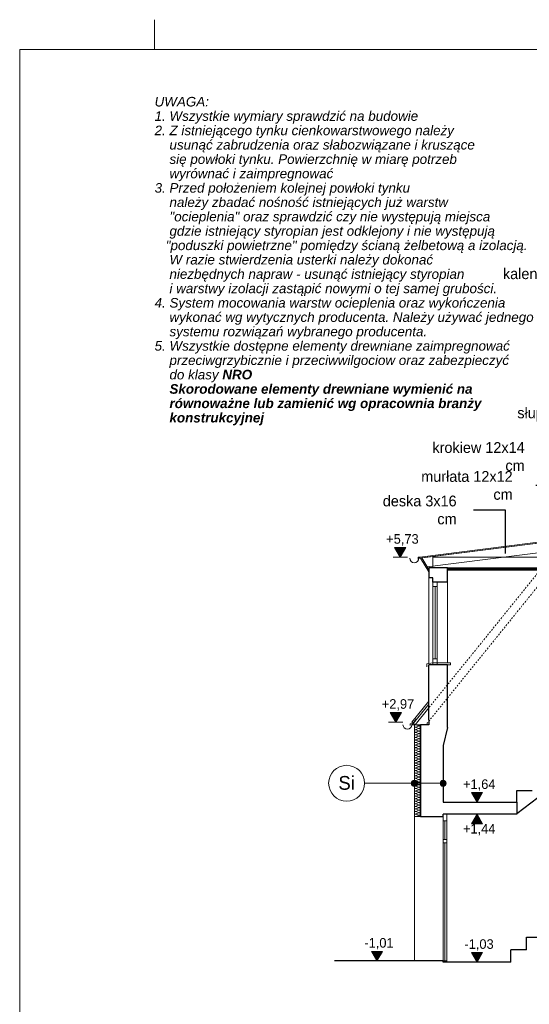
# Model space of a CAD drawing. Extents: x -723047 to -356759, y -30024 to 53940.
# Tile 34 of 121: x -671783 to -663283, y -14069 to 2373. Entities that reach past the tile are written whole.
import ezdxf

# ---------------------------------------------------------------- set-up
doc = ezdxf.new("R2010")
doc.units = 0
doc.header["$MEASUREMENT"] = 0
doc.linetypes.add('Hidden Line', pattern=[50, 25, -25])
for name, color, linetype, lineweight in [('0_Nr_Pióra__21', 7, 'Continuous', 9), ('0_Nr_Pióra__5', 7, 'Continuous', 13), ('Arch opisy_Nr_Pióra__1', 7, 'Continuous', 25), ('Arch opisy_Nr_Pióra__21', 7, 'Continuous', 9), ('ARCH TABELA_Nr_Pióra__21', 7, 'Continuous', 9), ('INWENT DACH_Nr_Pióra__21', 7, 'Continuous', 9), ('INWENT KONST. DREWNIANA_Nr_Pióra__1', 7, 'Continuous', 25), ('INWENT KONST. DREWNIANA_Nr_Pióra__21', 7, 'Continuous', 9), ('INWENT OPISY_Nr_Pióra__21', 7, 'Continuous', 9), ('INWENT RURY SPUSTOWE_Nr_Pióra__21', 7, 'Continuous', 9), ('INWENT TEREN_Nr_Pióra__1', 7, 'Continuous', 25), ('INWENT WYMIARY_Nr_Pióra__21', 7, 'Continuous', 9), ('INWENT. DRZWI_Nr_Pióra__5', 7, 'Continuous', 13), ('INWENT. OKNA_Nr_Pióra__5', 7, 'Continuous', 13), ('INWENT.ŚCIANY_Nr_Pióra__1', 7, 'Continuous', 25), ('INWENT.ŚCIANY_Nr_Pióra__21', 7, 'Continuous', 9)]:
    doc.layers.add(name, color=color, linetype=linetype, lineweight=lineweight)
for name, color, linetype in [('Arch opisy', 7, 'Continuous'), ('Inwent Izolacje', 7, 'Continuous'), ('INWENT WYMIARY', 7, 'Continuous')]:
    doc.layers.add(name, color=color, linetype=linetype)
doc.layers.add('Inwent Izolacje_Nr_Pióra__2', color=7, linetype='Continuous', lineweight=13, true_color=0x7f7f7f)
doc.layers.add('INWENT.ŚCIANY_Nr_Pióra__3', color=7, linetype='Continuous', lineweight=13, true_color=0xff6600)
doc.styles.add('GENERATED_STYLE_12', font='arial.ttf')
doc.styles.add('GENERATED_STYLE_2', font='txt')
doc.styles.add('GENERATED_STYLE_4', font='txt')
doc.styles.add('GENERATED_STYLE_5', font='txt')
doc.dimstyles.new('GENERATED_STYLE__10', dxfattribs={"dimtxt": 0.18, "dimasz": 182.4, "dimexe": 0.18, "dimexo": 0.0625, "dimgap": 0.09, "dimtad": 0, "dimtih": 1, "dimtoh": 1, "dimdec": 4, "dimzin": 0, "dimdsep": 46, "dimcen": 0.09, "dimadec": 0, "dimazin": 0, "dimtfac": 1, "dimtdec": 4, "dimtmove": 0, "dimatfit": 3, "dimldrblk": 'ARROWHEAD_5', "dimfxl": 0, "dimtolj": 1, "dimtzin": 0, "dimarcsym": 0})
doc.dimstyles.new('GENERATED_STYLE__7', dxfattribs={"dimtxt": 160.000002, "dimasz": 110.144928, "dimexe": 0.18, "dimexo": 40, "dimgap": 0.09, "dimtad": 1, "dimtih": 1, "dimtoh": 1, "dimdec": 0, "dimzin": 0, "dimdsep": 46, "dimtxsty": 'GENERATED_STYLE_2', "dimblk": 'ARROWHEAD_5', "dimblk1": 'ARROWHEAD_5', "dimblk2": 'ARROWHEAD_5', "dimcen": 0.09, "dimclrd": 7, "dimclre": 7, "dimclrt": 7, "dimazin": 0, "dimtfac": 1, "dimtdec": 4, "dimtmove": 2, "dimatfit": 3, "dimfxl": 0, "dimtolj": 1, "dimtzin": 0, "dimarcsym": 0})

# ---------------------------------------------------------------- blocks, each defined once
blk = doc.blocks.new('Izolacja cieplna 14_255', base_point=(-665099, -9400))
at = {"layer": 'Inwent Izolacje_Nr_Pióra__2', "linetype": 'Continuous'}
for p, q in [((-665170, -9401), (-665129, -9419)), ((-665129, -9423), (-665170, -9440)), ((-665170, -9444), (-665129, -9462)), ((-665129, -9465), (-665170, -9483)), ((-665170, -9487), (-665129, -9504)), ((-665129, -9508), (-665170, -9526)), ((-665170, -9529), (-665129, -9547)), ((-665129, -9551), (-665170, -9568)), ((-665170, -9572), (-665129, -9590)), ((-665129, -9593), (-665170, -9611)), ((-665170, -9615), (-665129, -9632)), ((-665129, -9636), (-665170, -9654)), ((-665170, -9657), (-665129, -9675)), ((-665129, -9679), (-665170, -9696)), ((-665170, -9700), (-665129, -9718)), ((-665129, -9721), (-665170, -9739)), ((-665170, -9743), (-665129, -9760)), ((-665129, -9764), (-665170, -9782)), ((-665170, -9785), (-665129, -9803)), ((-665129, -9806), (-665170, -9824)), ((-665170, -9828), (-665129, -9846)), ((-665129, -9849), (-665170, -9867)), ((-665170, -9870), (-665129, -9888)), ((-665129, -9892), (-665170, -9909)), ((-665170, -9913), (-665129, -9931)), ((-665129, -9934), (-665170, -9952)), ((-665170, -9956), (-665129, -9973)), ((-665129, -9977), (-665170, -9995)), ((-665170, -9998), (-665129, -10016)), ((-665129, -10020), (-665170, -10037)), ((-665170, -10041), (-665129, -10059)), ((-665129, -10062), (-665170, -10080)), ((-665170, -10084), (-665129, -10101)), ((-665129, -10105), (-665170, -10123)), ((-665170, -10126), (-665129, -10144)), ((-665129, -10148), (-665170, -10165)), ((-665170, -10169), (-665129, -10187)), ((-665129, -10190), (-665170, -10208)), ((-665170, -10212), (-665129, -10229)), ((-665129, -10233), (-665170, -10251)), ((-665170, -10254), (-665129, -10272)), ((-665129, -10276), (-665170, -10293)), ((-665170, -10297), (-665129, -10315)), ((-665129, -10318), (-665170, -10336)), ((-665170, -10339), (-665129, -10357)), ((-665129, -10361), (-665170, -10379)), ((-665170, -10382), (-665129, -10400)), ((-665129, -10403), (-665170, -10421)), ((-665170, -10425), (-665129, -10442)), ((-665129, -10446), (-665170, -10464)), ((-665170, -10467), (-665129, -10485)), ((-665129, -10489), (-665170, -10506)), ((-665170, -10510), (-665129, -10528)), ((-665129, -10531), (-665170, -10549)), ((-665170, -10553), (-665129, -10570)), ((-665129, -10574), (-665170, -10592)), ((-665170, -10595), (-665129, -10613)), ((-665129, -10617), (-665170, -10634)), ((-665170, -10638), (-665129, -10656)), ((-665129, -10659), (-665170, -10677)), ((-665170, -10681), (-665129, -10698)), ((-665129, -10702), (-665170, -10720)), ((-665170, -10723), (-665129, -10741)), ((-665129, -10745), (-665170, -10762)), ((-665170, -10766), (-665129, -10784)), ((-665129, -10787), (-665170, -10805)), ((-665170, -10808), (-665129, -10826)), ((-665129, -10830), (-665170, -10848)), ((-665170, -10851), (-665129, -10869)), ((-665129, -10872), (-665170, -10890)), ((-665170, -10894), (-665129, -10912)), ((-665129, -10915), (-665170, -10933))]:
    blk.add_line(p, q, dxfattribs=at)
for centre, start_param, end_param in [((-665178, -9421), 2.728799, 6.695979), ((-665178, -9464), 2.728799, 6.695979), ((-665178, -9506), 2.728799, 6.695979), ((-665178, -9549), 2.728799, 6.695979), ((-665121, -9400), 5.870392, 7.853982), ((-665121, -9442), 5.870392, 9.837571), ((-665121, -9485), 5.870392, 9.837571), ((-665121, -9528), 5.870392, 9.837571), ((-665178, -9591), 2.728799, 6.695979), ((-665178, -9634), 2.728799, 6.695979), ((-665178, -9677), 2.728799, 6.695979), ((-665178, -9719), 2.728799, 6.695979), ((-665121, -9570), 5.870392, 9.837571), ((-665121, -9613), 5.870392, 9.837571), ((-665121, -9655), 5.870392, 9.837571), ((-665121, -9698), 5.870392, 9.837571), ((-665178, -9762), 2.728799, 6.695979), ((-665178, -9805), 2.728799, 6.695979), ((-665178, -9847), 2.728799, 6.695979), ((-665121, -9741), 5.870392, 9.837571), ((-665121, -9783), 5.870392, 9.837571), ((-665121, -9826), 5.870392, 9.837571), ((-665121, -9869), 5.870392, 9.837571), ((-665178, -9890), 2.728799, 6.695979), ((-665178, -9933), 2.728799, 6.695979), ((-665178, -9975), 2.728799, 6.695979), ((-665178, -10018), 2.728799, 6.695979), ((-665121, -9911), 5.870392, 9.837571), ((-665121, -9954), 5.870392, 9.837571), ((-665121, -9997), 5.870392, 9.837571), ((-665121, -10039), 5.870392, 9.837571), ((-665178, -10061), 2.728799, 6.695979), ((-665178, -10103), 2.728799, 6.695979), ((-665178, -10146), 2.728799, 6.695979), ((-665178, -10188), 2.728799, 6.695979), ((-665121, -10082), 5.870392, 9.837571), ((-665121, -10124), 5.870392, 9.837571), ((-665121, -10167), 5.870392, 9.837571), ((-665121, -10210), 5.870392, 9.837571), ((-665178, -10231), 2.728799, 6.695979), ((-665178, -10274), 2.728799, 6.695979), ((-665178, -10316), 2.728799, 6.695979), ((-665178, -10359), 2.728799, 6.695979), ((-665121, -10252), 5.870392, 9.837571), ((-665121, -10295), 5.870392, 9.837571), ((-665121, -10338), 5.870392, 9.837571), ((-665121, -10380), 5.870392, 9.837571), ((-665178, -10402), 2.728799, 6.695979), ((-665178, -10444), 2.728799, 6.695979), ((-665178, -10487), 2.728799, 6.695979), ((-665178, -10530), 2.728799, 6.695979), ((-665121, -10423), 5.870392, 9.837571), ((-665121, -10466), 5.870392, 9.837571), ((-665121, -10508), 5.870392, 9.837571), ((-665178, -10572), 2.728799, 6.695979), ((-665178, -10615), 2.728799, 6.695979), ((-665178, -10657), 2.728799, 6.695979), ((-665178, -10700), 2.728799, 6.695979), ((-665121, -10551), 5.870392, 9.837571), ((-665121, -10594), 5.870392, 9.837571), ((-665121, -10636), 5.870392, 9.837571), ((-665121, -10679), 5.870392, 9.837571), ((-665178, -10743), 2.728799, 6.695979), ((-665178, -10785), 2.728799, 6.695979), ((-665178, -10828), 2.728799, 6.695979), ((-665178, -10871), 2.728799, 6.695979), ((-665121, -10721), 5.870392, 9.837571), ((-665121, -10764), 5.870392, 9.837571), ((-665121, -10807), 5.870392, 9.837571), ((-665121, -10849), 5.870392, 9.837571), ((-665178, -10913), 2.728799, 6.695979), ((-665121, -10892), 5.870392, 9.837571), ((-665121, -10935), 1.570796, 3.554385)]:
    blk.add_ellipse(centre, major_axis=(0, -21.3), ratio=0.997578, start_param=start_param, end_param=end_param, dxfattribs=at)
blk = doc.blocks.new('Wymiary_222', base_point=(-665824, -13345))
at = {"layer": 'INWENT WYMIARY_Nr_Pióra__21', "linetype": 'Continuous'}
blk.add_hatch(color=256, dxfattribs=at).paths.add_polyline_path([(-665824, -13345), (-665917, -13185), (-665731, -13185)], flags=0)
for p, q in [((-665824, -13345), (-665917, -13185)), ((-665917, -13185), (-665731, -13185)), ((-665731, -13185), (-665824, -13345)), ((-665824, -13345), (-665944, -13345)), ((-665824, -13345), (-665704, -13345))]:
    blk.add_line(p, q, dxfattribs=at)
at = {"layer": 'INWENT WYMIARY_Nr_Pióra__21', "insert": (-666034, -13153), "char_height": 160, "attachment_point": 7, "style": 'GENERATED_STYLE_2'}
blk.add_mtext('{-1,01}', dxfattribs=at)
blk = doc.blocks.new('Wymiary_223', base_point=(-664154, -13365))
at = {"layer": 'INWENT WYMIARY_Nr_Pióra__21', "linetype": 'Continuous'}
blk.add_hatch(color=256, dxfattribs=at).paths.add_polyline_path([(-664154, -13365), (-664247, -13205), (-664062, -13205)], flags=0)
for p, q in [((-664154, -13365), (-664247, -13205)), ((-664247, -13205), (-664062, -13205)), ((-664062, -13205), (-664154, -13365)), ((-664154, -13365), (-664274, -13365)), ((-664154, -13365), (-664034, -13365))]:
    blk.add_line(p, q, dxfattribs=at)
at = {"layer": 'INWENT WYMIARY_Nr_Pióra__21', "insert": (-664364, -13173), "char_height": 160, "attachment_point": 7, "style": 'GENERATED_STYLE_2'}
blk.add_mtext('{-1,03}', dxfattribs=at)
blk = doc.blocks.new('Wymiary_237', base_point=(-665435, -6600))
at = {"layer": 'INWENT WYMIARY_Nr_Pióra__21', "linetype": 'Continuous'}
blk.add_hatch(color=256, dxfattribs=at).paths.add_polyline_path([(-665435, -6600), (-665528, -6440), (-665343, -6440)], flags=0)
for p, q in [((-665435, -6600), (-665528, -6440)), ((-665528, -6440), (-665343, -6440)), ((-665343, -6440), (-665435, -6600)), ((-665435, -6600), (-665555, -6600)), ((-665435, -6600), (-665315, -6600))]:
    blk.add_line(p, q, dxfattribs=at)
at = {"layer": 'INWENT WYMIARY_Nr_Pióra__21', "insert": (-665669, -6408), "char_height": 160, "attachment_point": 7, "style": 'GENERATED_STYLE_2'}
blk.add_mtext('{+5,73}', dxfattribs=at)
blk = doc.blocks.new('Wymiary_239', base_point=(-664154, -10695))
at = {"layer": 'INWENT WYMIARY_Nr_Pióra__21', "linetype": 'Continuous'}
blk.add_hatch(color=256, dxfattribs=at).paths.add_polyline_path([(-664154, -10695), (-664247, -10535), (-664062, -10535)], flags=0)
for p, q in [((-664154, -10695), (-664247, -10535)), ((-664247, -10535), (-664062, -10535)), ((-664062, -10535), (-664154, -10695)), ((-664154, -10695), (-664274, -10695)), ((-664154, -10695), (-664034, -10695))]:
    blk.add_line(p, q, dxfattribs=at)
at = {"layer": 'INWENT WYMIARY_Nr_Pióra__21', "insert": (-664388, -10503), "char_height": 160, "attachment_point": 7, "style": 'GENERATED_STYLE_2'}
blk.add_mtext('{+1,64}', dxfattribs=at)
blk = doc.blocks.new('Wymiary_240', base_point=(-665509, -9356))
at = {"layer": 'INWENT WYMIARY_Nr_Pióra__21', "linetype": 'Continuous'}
blk.add_hatch(color=256, dxfattribs=at).paths.add_polyline_path([(-665509, -9356), (-665602, -9196), (-665416, -9196)], flags=0)
for p, q in [((-665509, -9356), (-665602, -9196)), ((-665602, -9196), (-665416, -9196)), ((-665416, -9196), (-665509, -9356)), ((-665509, -9356), (-665629, -9356)), ((-665509, -9356), (-665389, -9356))]:
    blk.add_line(p, q, dxfattribs=at)
at = {"layer": 'INWENT WYMIARY_Nr_Pióra__21', "insert": (-665743, -9164), "char_height": 160, "attachment_point": 7, "style": 'GENERATED_STYLE_2'}
blk.add_mtext('{+2,97}', dxfattribs=at)
blk = doc.blocks.new('Wymiary_241', base_point=(-664154, -10895))
at = {"layer": 'INWENT WYMIARY_Nr_Pióra__21', "linetype": 'Continuous'}
blk.add_hatch(color=256, dxfattribs=at).paths.add_polyline_path([(-664154, -10895), (-664247, -11055), (-664062, -11055)], flags=0)
for p, q in [((-664154, -10895), (-664274, -10895)), ((-664154, -10895), (-664247, -11055)), ((-664154, -10895), (-664034, -10895)), ((-664062, -11055), (-664154, -10895)), ((-664247, -11055), (-664062, -11055))]:
    blk.add_line(p, q, dxfattribs=at)
at = {"layer": 'INWENT WYMIARY_Nr_Pióra__21', "insert": (-664388, -11247), "char_height": 160, "attachment_point": 7, "style": 'GENERATED_STYLE_2'}
blk.add_mtext('{+1,44}', dxfattribs=at)
blk = doc.blocks.new('*D1290')
at = {"layer": '0_Nr_Pióra__5', "linetype": 'Continuous'}
for points in [[(-662111, -6402), (-662069, -6511), (-662129, -6517)], [(-662087, -6780), (-662119, -6668), (-662059, -6667)]]:
    blk.add_hatch(color=256, dxfattribs=at).paths.add_polyline_path(points, flags=0)
for p, q in [((-662441, -6444), (-662003, -6389)), ((-662111, -6402), (-662129, -6517)), ((-662111, -6402), (-662069, -6511)), ((-662069, -6511), (-662129, -6517)), ((-662119, -6668), (-662059, -6667)), ((-662087, -6780), (-662119, -6668)), ((-662087, -6780), (-662059, -6667))]:
    blk.add_line(p, q, dxfattribs=at)
blk.add_arc((-665098, -6780), 3011, 2.1308, 5.0666, dxfattribs=at)
at = {"layer": '0_Nr_Pióra__21', "insert": (-661934, -6492), "char_height": 160, "attachment_point": 7, "style": 'GENERATED_STYLE_2'}
blk.add_mtext('{7,20°}', dxfattribs=at)
blk = doc.blocks.new('ARROWHEAD_5')
at = {"color": 0, "linetype": 'Continuous', "lineweight": 0}
blk.add_line((0, 0), (-1, 0), dxfattribs=at)
blk.add_solid([(-1, 0.2679), (0, 0), (-1, -0.2679), (-1, 0.2679)], dxfattribs=at)
blk = doc.blocks.new('*D1292')
at = {"layer": '0_Nr_Pióra__5', "linetype": 'Continuous'}
for points in [[(-658158, -6423), (-658140, -6537), (-658200, -6531)], [(-658180, -6780), (-658208, -6667), (-658148, -6668)]]:
    blk.add_hatch(color=256, dxfattribs=at).paths.add_polyline_path(points, flags=0)
for p, q in [((-657988, -6444), (-658266, -6409)), ((-658158, -6423), (-658200, -6531)), ((-658140, -6537), (-658200, -6531)), ((-658158, -6423), (-658140, -6537)), ((-658180, -6780), (-658208, -6667)), ((-658208, -6667), (-658148, -6668)), ((-658180, -6780), (-658148, -6668))]:
    blk.add_line(p, q, dxfattribs=at)
blk.add_arc((-655331, -6780), 2850, 175.0539, 177.7487, dxfattribs=at)
at = {"layer": '0_Nr_Pióra__21', "insert": (-658783, -6502), "char_height": 160, "attachment_point": 7, "style": 'GENERATED_STYLE_2'}
blk.add_mtext('{7,20°}', dxfattribs=at)
blk = doc.blocks.new('Linia_185', base_point=(-664719, -10378))
at = {"layer": 'Arch opisy_Nr_Pióra__21', "linetype": 'Continuous'}
for points in [[(-665149, -10378), (-665153, -10359), (-665164, -10343), (-665180, -10332), (-665199, -10328), (-665219, -10332), (-665235, -10343), (-665246, -10359), (-665249, -10378), (-665246, -10397), (-665235, -10414), (-665219, -10424), (-665199, -10428), (-665180, -10424), (-665164, -10414), (-665153, -10397)], [(-664669, -10378), (-664673, -10359), (-664684, -10343), (-664700, -10332), (-664719, -10328), (-664739, -10332), (-664755, -10343), (-664766, -10359), (-664769, -10378), (-664766, -10397), (-664755, -10414), (-664739, -10424), (-664719, -10428), (-664700, -10424), (-664684, -10414), (-664673, -10397)]]:
    blk.add_hatch(color=256, dxfattribs=at).paths.add_polyline_path(points, flags=0)
blk.add_line((-664769, -10378), (-665149, -10378), dxfattribs=at)
for centre in [(-665199, -10378), (-664719, -10378)]:
    blk.add_circle(centre, 50, dxfattribs=at)
blk = doc.blocks.new('Linia_186', base_point=(-665199, -10378))
at = {"layer": 'Arch opisy_Nr_Pióra__21', "linetype": 'Continuous'}
blk.add_line((-665199, -10378), (-666029, -10378), dxfattribs=at)
blk.add_circle((-666329, -10378), 300, dxfattribs=at)

msp = doc.modelspace()

# ---------------------------------------------------------------- linework, layer by layer
at = {"layer": 'ARCH TABELA_Nr_Pióra__21', "linetype": 'Continuous'}
for p, q in [((-669533, 1872.9), (-669533, 2372.9)), ((-669533, 1872.9), (-669533, 2372.9)), ((-671783, 1872.9), (-631033, 1872.9)), ((-671783, 1872.9), (-671783, -26577.1))]:
    msp.add_line(p, q, dxfattribs=at)
at = {"layer": 'INWENT DACH_Nr_Pióra__21', "linetype": 'Continuous'}
for p, q in [((-665109.3, -6600.6), (-665138.4, -6604.6)), ((-665138.4, -6604.6), (-665138.4, -6634.6)), ((-665126.6, -6619.6), (-665026.9, -6607)), ((-664959.4, -9008), (-665240.2, -9355.6)), ((-664959.4, -9055.7), (-665216.8, -9374.5)), ((-665240.2, -9355.6), (-665185.7, -9399.6)), ((-665172.3, -9308), (-665233.1, -9383.3)), ((-665233.1, -9383.3), (-665270.2, -9383.3)), ((-665270.2, -9383.3), (-665270.2, -9413.3)), ((-665239.4, -9399.6), (-665069.4, -9399.6))]:
    msp.add_line(p, q, dxfattribs=at)
at = {"layer": 'INWENT KONST. DREWNIANA_Nr_Pióra__1', "linetype": 'Continuous'}
for p, q in [((-655919.4, -6819.6), (-664649.4, -6819.6)), ((-663489.4, -10883.5), (-661798.7, -9589.6)), ((-663489.4, -10694.6), (-663489.4, -10498.2)), ((-663489.4, -10498.2), (-663232.8, -10498.2)), ((-664719.4, -10694.6), (-663489.4, -10694.6)), ((-663489.4, -10694.6), (-663489.4, -10894.6)), ((-663489.4, -10894.6), (-664719.4, -10894.6)), ((-663326.9, -13157.6), (-663326.9, -12950.6)), ((-663326.9, -12950.6), (-663064.4, -12950.6)), ((-663589.4, -13364.6), (-663589.4, -13157.6)), ((-663326.9, -13157.6), (-663589.4, -13157.6)), ((-664719.4, -13364.6), (-664719.4, -13344.6)), ((-663589.4, -13364.6), (-664719.4, -13364.6))]:
    msp.add_line(p, q, dxfattribs=at)
at = {"layer": 'INWENT KONST. DREWNIANA_Nr_Pióra__21', "linetype": 'Continuous'}
for p, q in [((-665106.9, -6619.5), (-662494.4, -6289.5)), ((-664986.6, -6765.5), (-662639.4, -6469.1)), ((-664959.4, -6849.6), (-665098.2, -6618.4)), ((-664959.4, -6810.7), (-665076.5, -6615.6)), ((-655719.4, -6599.6), (-664889.4, -6599.6)), ((-664889.4, -6779.6), (-664889.4, -6599.6)), ((-655719.4, -6779.6), (-664709.4, -6779.6)), ((-655919.4, -6799.6), (-664649.4, -6799.6)), ((-664959.4, -9119.4), (-665185.7, -9399.6))]:
    msp.add_line(p, q, dxfattribs=at)
at = {"layer": 'INWENT KONST. DREWNIANA_Nr_Pióra__21', "linetype": 'Hidden Line'}
for p, q in [((-662744.8, -6599.6), (-665005.8, -9399.6)), ((-662924.7, -6599.6), (-664959.4, -9119.4))]:
    msp.add_line(p, q, dxfattribs=at)
at = {"layer": 'INWENT RURY SPUSTOWE_Nr_Pióra__21', "linetype": 'Continuous'}
for centre in [(-665201.6, -6619.6), (-665314.4, -9399.6)]:
    msp.add_arc(centre, 75, 180, 0, dxfattribs=at)
at = {"layer": 'INWENT TEREN_Nr_Pióra__1', "linetype": 'Continuous'}
msp.add_line((-664719.4, -13344.6), (-666533, -13344.6), dxfattribs=at)
at = {"layer": 'INWENT. DRZWI_Nr_Pióra__5', "linetype": 'Continuous'}
for p, q in [((-664719.4, -10894.6), (-664719.4, -13364.6)), ((-664659.4, -10894.6), (-664719.4, -10894.6)), ((-664659.4, -11004.6), (-664719.4, -11004.6)), ((-664689.4, -11004.6), (-664689.4, -11314.6)), ((-664659.4, -13364.6), (-664659.4, -10894.6)), ((-664659.4, -11314.6), (-664719.4, -11314.6)), ((-664659.4, -11374.6), (-664719.4, -11374.6)), ((-664689.4, -11374.6), (-664689.4, -13344.6)), ((-664719.4, -13344.6), (-664659.4, -13344.6)), ((-664719.4, -13364.6), (-664659.4, -13364.6))]:
    msp.add_line(p, q, dxfattribs=at)
at = {"layer": 'INWENT. OKNA_Nr_Pióra__5', "linetype": 'Continuous'}
for p, q in [((-664889.4, -7019.6), (-664889.4, -8369.6)), ((-664889.4, -7019.6), (-664819.4, -7019.6)), ((-664819.4, -7019.6), (-664819.4, -8369.6)), ((-664889.4, -7089.6), (-664819.4, -7089.6)), ((-664854.4, -7089.6), (-664854.4, -8299.6)), ((-664889.4, -8369.6), (-664989.4, -8383.9)), ((-664989.4, -8383.9), (-664989.4, -8433.9)), ((-664889.4, -8299.6), (-664819.4, -8299.6)), ((-664889.4, -8369.6), (-664819.4, -8369.6)), ((-664889.4, -8399.6), (-664889.4, -8369.6)), ((-664819.4, -8369.6), (-664599.4, -8369.6)), ((-664819.4, -8399.6), (-664819.4, -8369.6)), ((-664599.4, -8369.6), (-664599.4, -8399.6)), ((-664599.4, -8399.6), (-664819.4, -8399.6))]:
    msp.add_line(p, q, dxfattribs=at)
at = {"layer": 'INWENT.ŚCIANY_Nr_Pióra__1', "linetype": 'Continuous'}
for p, q in [((-664649.4, -6779.6), (-664959.4, -6779.6)), ((-664959.4, -6779.6), (-664959.4, -6949.6)), ((-664649.4, -7019.6), (-664649.4, -6779.6)), ((-664889.4, -6949.6), (-664959.4, -6949.6)), ((-664889.4, -7019.6), (-664889.4, -6949.6)), ((-664649.4, -7019.6), (-664889.4, -7019.6)), ((-664959.4, -9318.2), (-664959.4, -8399.6)), ((-664649.4, -8399.6), (-664959.4, -8399.6)), ((-664649.4, -9444.6), (-664649.4, -8399.6)), ((-664959.4, -9318.2), (-664959.4, -9399.6)), ((-664959.4, -9399.6), (-665099.4, -9399.6)), ((-665099.4, -9399.6), (-665099.4, -10934.6)), ((-664649.4, -9444.6), (-664719.4, -9744.6)), ((-664719.4, -9744.6), (-664719.4, -10694.6)), ((-665099.4, -10934.6), (-664719.4, -10934.6)), ((-664719.4, -10934.6), (-664719.4, -10894.6))]:
    msp.add_line(p, q, dxfattribs=at)
at = {"layer": 'INWENT.ŚCIANY_Nr_Pióra__21', "linetype": 'Continuous'}
for p, q in [((-665109.4, -6599.6), (-662705.3, -6296)), ((-662694.8, -6314.8), (-665076.5, -6615.6)), ((-665106.9, -6619.5), (-665109.4, -6599.6)), ((-664959.4, -6949.6), (-664959.4, -8379.6)), ((-664649.4, -8369.6), (-664649.4, -7019.6)), ((-665199.4, -10934.6), (-665199.4, -13344.6))]:
    msp.add_line(p, q, dxfattribs=at)
at = {"layer": 'INWENT.ŚCIANY_Nr_Pióra__3', "linetype": 'Continuous'}
for p in [(-665199.4, -9399.6), (-665099.4, -10934.6)]:
    msp.add_line(p, (-665199.4, -10934.6), dxfattribs=at)

# ---------------------------------------------------------------- block references
at = {"layer": 'Arch opisy', "linetype": 'Continuous'}
for name, p in [('Linia_186', (-665199.4, -10378.3)), ('Linia_185', (-664719.4, -10378.3))]:
    msp.add_blockref(name, p, dxfattribs=at)
at = {"layer": 'Inwent Izolacje', "color": 104, "linetype": 'Continuous', "lineweight": 13, "true_color": 0x029e21}
msp.add_blockref('Izolacja cieplna 14_255', (-665099.4, -9399.6), dxfattribs=at)
at = {"layer": 'INWENT WYMIARY', "linetype": 'Continuous'}
for name, p in [('Wymiary_237', (-665435.4, -6599.6)), ('Wymiary_240', (-665509.3, -9355.6)), ('Wymiary_239', (-664154.4, -10694.6)), ('Wymiary_241', (-664154.4, -10894.6)), ('Wymiary_222', (-665823.7, -13344.6)), ('Wymiary_223', (-664154.4, -13364.6))]:
    msp.add_blockref(name, p, dxfattribs=at)

# ---------------------------------------------------------------- texts
at = {"layer": 'Arch opisy_Nr_Pióra__1', "linetype": 'Continuous', "insert": (-666329.2, -10256.9), "char_height": 230, "attachment_point": 2, "style": 'GENERATED_STYLE_4'}
msp.add_mtext('{Si}', dxfattribs=at)
at = {"layer": 'Arch opisy_Nr_Pióra__21', "linetype": 'Continuous', "insert": (-669533, -4401.4), "char_height": 160, "width": 6280, "attachment_point": 7, "line_spacing_factor": 0.899291, "style": 'GENERATED_STYLE_12'}
msp.add_mtext('\\A1;{\\fArial|b0|i1|c0|p38;UWAGA:\\P1. Wszystkie wymiary sprawdzić na budowie\\P2. Z istniejącego tynku cienkowarstwowego należy \\P    usunąć zabrudzenia oraz słabozwiązane i kruszące \\P    się powłoki tynku. Powierzchnię w miarę potrzeb \\P    wyrównać i zaimpregnować\\P3. Przed położeniem kolejnej powłoki tynku \\P    należy zbadać nośność istniejących już warstw \\P    "ocieplenia" oraz sprawdzić czy nie występują miejsca \\P    gdzie istniejący styropian jest odklejony i nie występują  \\P   "poduszki powietrzne" pomiędzy ścianą żelbetową a izolacją. \\P    W razie stwierdzenia usterki należy dokonać \\P    niezbędnych napraw - usunąć istniejący styropian \\P    i warstwy izolacji zastąpić nowymi o tej samej grubości.\\P4. System mocowania warstw ocieplenia oraz wykończenia \\P    wykonać wg wytycznych producenta. Należy używać jednego \\P    systemu rozwiązań wybranego producenta.\\P5. Wszystkie dostępne elementy drewniane zaimpregnować \\P    przeciwgrzybicznie i przeciwwilgociow oraz zabezpieczyć \\P    do klasy \\fArial|b1|i1|c0|p38;NRO\\P    Skorodowane elementy drewniane wymienić na \\P    równoważne lub zamienić wg opracownia branży\\P    konstrukcyjnej}', dxfattribs=at)
at = {"layer": 'INWENT OPISY_Nr_Pióra__21', "linetype": 'Continuous', "char_height": 180, "attachment_point": 6, "style": 'GENERATED_STYLE_5'}
for s, insert, width in [('{kalenica 14x16 cm}', (-662116, -2020.6), 1721.23), ('{słup 13x13 cm}', (-662317.7, -4344.8), 1340.05), ('{krokiew 12x14 cm}', (-663359.8, -4923), 1665.32), ('{murłata 12x12 cm}', (-663559.9, -5405.4), 1650.08), ('{deska 3x16 cm}', (-664495, -5815.5), 1399.35)]:
    msp.add_mtext(s, dxfattribs=dict(at, insert=insert, width=width))

# ---------------------------------------------------------------- dimensions: what is measured, and where the dimension line sits
at = {"linetype": 'Continuous'}
for base, center, p1, p2, picture, middle in [((-662093.3, -6590.6), (-665098.1, -6779.6), (-662639.4, -6469.1), (-655719.4, -6779.6), '*D1290', (-661676.9, -6411.8)), ((-658174.7, -6600.8), (-655330.7, -6779.6), (-657789.4, -6469.1), (-664709.4, -6779.6), '*D1292', (-658526.4, -6421.9))]:
    dim = msp.add_angular_dim_3p(base=base, center=center, p1=p1, p2=p2, dimstyle='GENERATED_STYLE__7', dxfattribs=at)
    dim.commit()
    dim.dimension.update_dxf_attribs({"geometry": picture, "text_midpoint": middle, "dimtype": 165})

# ---------------------------------------------------------------- leaders
at = {"layer": 'INWENT OPISY_Nr_Pióra__21', "linetype": 'Continuous', "annotation_type": 0, "has_hookline": 1, "hookline_direction": 1}
for points, text_width in [([(-661917.4, -5471.7), (-662424.1, -4922.8), (-662959.7, -4922.8)], 1337.1), ([(-662639.4, -6539.6), (-662639.4, -5405.2), (-663175, -5405.2)], 1337.1), ([(-663679.4, -6539.6), (-663679.4, -5815.2), (-664215, -5815.2)], 1191.4)]:
    msp.add_leader(points, dimstyle='GENERATED_STYLE__10', dxfattribs=dict(at, text_width=text_width))

doc.saveas('drawing.dxf')
